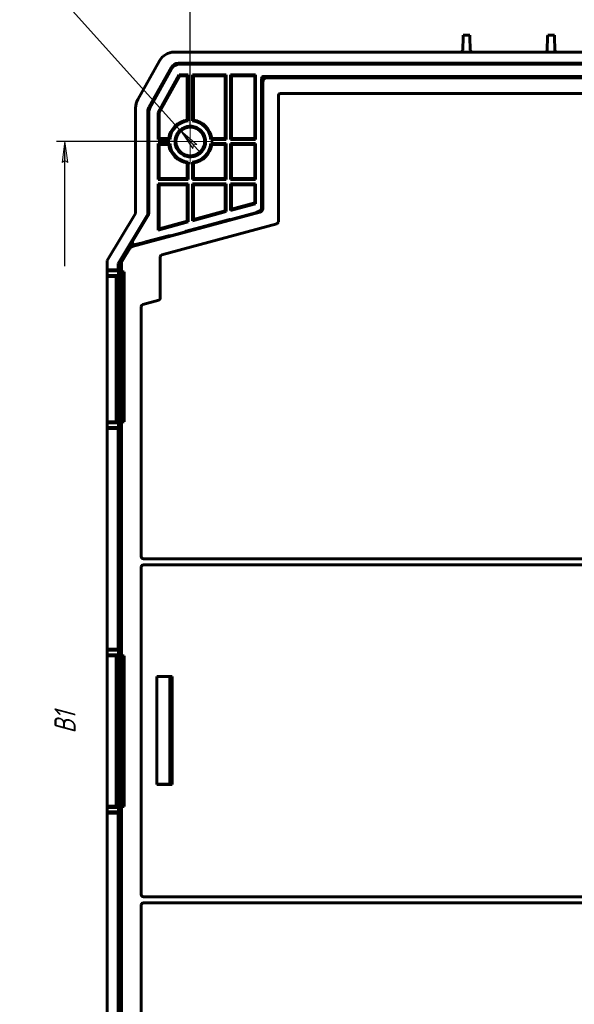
# Model space of a CAD drawing. Header units: millimetres. Extents: x 0 to 841, y 0 to 594.
# Tile 28 of 30: x 568 to 699, y 227 to 460. Entities that reach past the tile are written whole.
import ezdxf

# ---------------------------------------------------------------- set-up
doc = ezdxf.new("R2010")
doc.units = ezdxf.units.MM
for name, pattern in [('K5LT_AXLED', [12, 7.5, -1.5, 1.5, -1.5]), ('K5LT_BASIC', [0]), ('K5LT_THIN', [0])]:
    doc.linetypes.add(name, pattern=pattern)
doc.layers.add('Системный слой', color=7, linetype='Continuous')
doc.styles.add('KDIMTEXTSTYLE', font='GOST_AU.SHX', dxfattribs={"width": 0.96, "oblique": 15, "height": 5})
doc.dimstyles.new('KDIMSTYLE (1.00)', dxfattribs={"dimtxt": 5, "dimasz": 1, "dimexe": 2, "dimexo": 0, "dimgap": 1, "dimtad": 1, "dimtxsty": 'KDIMTEXTSTYLE', "dimsah": 1, "dimcen": 0, "dimdle": 1, "dimadec": 0, "dimazin": 0, "dimtfac": 0.667, "dimtmove": 0, "dimatfit": 3, "dimfxl": 1, "dimtvp": 1, "dimtolj": 1, "dimtzin": 0, "dimarcsym": 0})

# ---------------------------------------------------------------- blocks, each defined once
blk = doc.blocks.new('U144')
at = {"layer": 'Системный слой', "color": 150, "linetype": 'K5LT_BASIC', "lineweight": 60, "true_color": 0x0080ff}
for p, q in [((603.52, 279.27), (603.52, 304.74)), ((603.52, 173.28), (603.52, 173.52))]:
    blk.add_line(p, q, dxfattribs=at)
blk = doc.blocks.new('U151')
at = {"layer": 'Системный слой', "color": 150, "linetype": 'K5LT_BASIC', "lineweight": 60, "true_color": 0x0080ff}
for p, q in [((617.35, 412.84), (617.44, 412.87)), ((607.43, 410.17), (607.52, 410.19))]:
    blk.add_line(p, q, dxfattribs=at)
blk = doc.blocks.new('U153')
at = {"layer": 'Системный слой', "color": 150, "linetype": 'K5LT_BASIC', "lineweight": 60, "true_color": 0x0080ff}
for p, q in [((591.38, 302.98), (591.38, 303.2)), ((591.38, 280.49), (591.38, 281.03))]:
    blk.add_line(p, q, dxfattribs=at)
blk = doc.blocks.new('U154')
at = {"layer": 'Системный слой', "color": 150, "linetype": 'K5LT_BASIC', "lineweight": 60, "true_color": 0x0080ff}
for p, q in [((662.13, 449.71), (661.53, 449.73)), ((663.31, 449.7), (662.13, 449.71)), ((665.04, 449.69), (663.31, 449.7))]:
    blk.add_line(p, q, dxfattribs=at)
blk = doc.blocks.new('U155')
at = {"layer": 'Системный слой', "color": 150, "linetype": 'K5LT_BASIC', "lineweight": 60, "true_color": 0x0080ff}
for p, q in [((656.57, 449.73), (657.11, 449.71)), ((657.11, 449.71), (658.18, 449.7)), ((658.18, 449.7), (659.75, 449.69))]:
    blk.add_line(p, q, dxfattribs=at)
blk = doc.blocks.new('U159')
at = {"layer": 'Системный слой', "color": 150, "linetype": 'K5LT_BASIC', "lineweight": 60, "true_color": 0x0080ff}
for p, q in [((591.48, 396.94), (591.49, 393.99)), ((591.5, 372.02), (591.52, 342.22))]:
    blk.add_line(p, q, dxfattribs=at)
blk = doc.blocks.new('U162')
at = {"layer": 'Системный слой', "color": 150, "linetype": 'K5LT_BASIC', "lineweight": 60, "true_color": 0x0080ff}
for p, q in [((591.38, 394.2), (591.38, 393.98)), ((591.38, 372.03), (591.38, 371.49))]:
    blk.add_line(p, q, dxfattribs=at)
blk = doc.blocks.new('U167')
at = {"layer": 'Системный слой', "color": 30, "linetype": 'K5LT_AXLED', "lineweight": 18, "true_color": 0xff8000}
for q in [(608.37, 436.79), (602.98, 431.4), (613.77, 431.4), (608.37, 426)]:
    blk.add_line((608.37, 431.4), q, dxfattribs=at)
blk = doc.blocks.new('KDIMARROW_01')
at = {"layer": 'Системный слой'}
blk.add_hatch(color=0, dxfattribs=at).paths.add_polyline_path([(0, 0), (-5, 0.66), (-4.5, 0), (-5, -0.66)])
at = {"layer": 'Системный слой', "color": 0, "linetype": 'K5LT_THIN', "lineweight": 18}
for p, q in [((-4.5, 0), (-5, 0.66)), ((-5, 0.66), (0, 0)), ((0, 0), (-5, -0.66)), ((-5, -0.66), (-4.5, 0)), ((0, 0), (-1, 0))]:
    blk.add_line(p, q, dxfattribs=at)
blk = doc.blocks.new('KDIMARROW_02')
at = {"layer": 'Системный слой'}
blk.add_hatch(color=0, dxfattribs=at).paths.add_polyline_path([(4.5, 0), (5, 0.66), (0, 0), (5, -0.66)])
at = {"layer": 'Системный слой', "color": 0, "linetype": 'K5LT_THIN', "lineweight": 18}
for p, q in [((0, 0), (-1, 0)), ((5, 0.66), (0, 0)), ((0, 0), (5, -0.66)), ((0, 0), (7, 0)), ((4.5, 0), (5, 0.66)), ((5, -0.66), (4.5, 0))]:
    blk.add_line(p, q, dxfattribs=at)

msp = doc.modelspace()

# ---------------------------------------------------------------- linework, layer by layer
at = {"layer": 'Системный слой', "color": 150, "linetype": 'K5LT_BASIC', "lineweight": 60, "true_color": 0x0080ff}
for p, q in [((672.836, 453.036), (672.917, 456.127)), ((672.917, 456.127), (672.928, 456.549)), ((672.928, 456.549), (674.518, 456.549)), ((674.518, 456.549), (674.529, 456.127)), ((674.529, 456.127), (674.61, 453.036)), ((692.836, 453.036), (692.917, 456.127)), ((692.917, 456.127), (692.928, 456.549)), ((692.928, 456.549), (694.518, 456.549)), ((694.518, 456.549), (694.529, 456.127)), ((694.529, 456.127), (694.61, 453.036)), ((604.576, 452.549), (782.87, 452.549)), ((595.952, 441.295), (601.074, 450.493)), ((605.57, 449.922), (781.876, 449.922)), ((622.479, 449.904), (605.7, 449.904)), ((622.479, 449.904), (622.692, 449.691)), ((622.479, 449.691), (622.479, 449.904)), ((642.687, 449.74), (642.678, 449.79)), ((642.687, 449.74), (642.678, 449.79)), ((656.571, 449.727), (642.687, 449.74)), ((654.702, 449.841), (667.33, 449.808)), ((656.573, 449.74), (656.581, 449.836)), ((670.819, 449.799), (658.176, 449.85)), ((670.812, 449.817), (670.812, 449.873)), ((670.819, 449.799), (680.627, 449.773)), ((684.117, 449.782), (674.301, 449.808)), ((675.387, 449.74), (675.39, 449.787)), ((677.578, 449.881), (696.771, 449.881)), ((684.117, 449.782), (684.116, 449.824)), ((696.759, 449.796), (696.762, 449.832)), ((696.764, 449.832), (696.759, 449.796)), ((696.771, 449.881), (696.766, 449.845)), ((696.766, 449.845), (696.769, 449.881)), ((598.596, 439.51), (603.823, 448.895)), ((603.952, 448.877), (598.666, 439.385)), ((604.021, 448.665), (598.808, 439.305)), ((781.68, 449.691), (605.766, 449.691)), ((642.696, 449.691), (642.689, 449.727)), ((642.689, 449.727), (656.571, 449.727)), ((642.697, 449.691), (642.694, 449.727)), ((654.709, 449.691), (654.708, 449.727)), ((675.384, 449.727), (661.528, 449.727)), ((661.528, 449.727), (675.384, 449.727)), ((670.82, 449.691), (670.819, 449.727)), ((680.61, 449.694), (679.542, 449.691)), ((600.768, 438.213), (605.766, 447.188)), ((605.9, 446.959), (600.997, 438.153)), ((605.766, 447.188), (605.9, 446.959)), ((605.766, 447.188), (607.876, 447.188)), ((607.647, 446.959), (605.9, 446.959)), ((607.876, 447.188), (607.647, 446.959)), ((607.647, 436.471), (607.647, 446.959)), ((607.876, 436.269), (607.876, 447.188)), ((608.87, 447.188), (609.099, 446.959)), ((608.87, 447.188), (616.876, 447.188)), ((608.87, 436.269), (608.87, 447.188)), ((616.647, 446.959), (609.099, 446.959)), ((609.099, 436.471), (609.099, 446.959)), ((616.647, 446.959), (616.876, 447.188)), ((616.647, 432.123), (616.647, 446.959)), ((616.876, 431.894), (616.876, 447.188)), ((618.099, 446.959), (617.87, 447.188)), ((617.87, 447.188), (623.836, 447.188)), ((617.87, 431.894), (617.87, 447.188)), ((618.099, 432.123), (618.099, 446.959)), ((623.607, 446.959), (618.099, 446.959)), ((623.836, 447.188), (623.607, 446.959)), ((623.607, 446.959), (623.607, 432.123)), ((623.836, 447.188), (623.836, 431.894)), ((625.233, 415.778), (625.233, 446.302)), ((625.433, 415.692), (625.433, 445.592)), ((625.561, 445.464), (625.561, 415.66)), ((761.013, 446.802), (625.733, 446.802)), ((626.433, 446.592), (760.313, 446.592)), ((760.185, 446.464), (626.561, 446.464)), ((629.209, 412.411), (629.209, 442.217)), ((629.708, 442.716), (757.037, 442.716)), ((595.435, 414.532), (595.444, 439.338)), ((598.335, 414.215), (598.343, 438.537)), ((598.407, 418.29), (598.414, 438.412)), ((598.556, 438.334), (598.556, 414.661)), ((600.768, 438.213), (600.997, 438.153)), ((600.768, 431.894), (600.768, 438.213)), ((600.997, 438.153), (600.997, 432.123)), ((600.997, 432.123), (600.768, 431.894)), ((603.501, 431.894), (600.768, 431.894)), ((603.299, 432.123), (600.997, 432.123)), ((616.876, 431.894), (613.245, 431.894)), ((616.647, 432.123), (613.447, 432.123)), ((616.876, 431.894), (616.647, 432.123)), ((617.87, 431.894), (618.099, 432.123)), ((623.836, 431.894), (617.87, 431.894)), ((623.607, 432.123), (618.099, 432.123)), ((623.607, 432.123), (623.836, 431.894)), ((600.768, 422.394), (600.768, 430.899)), ((603.501, 430.899), (600.768, 430.899)), ((600.997, 430.671), (600.768, 430.899)), ((600.997, 430.671), (600.997, 422.623)), ((603.299, 430.671), (600.997, 430.671)), ((616.876, 430.899), (613.245, 430.899)), ((616.647, 430.671), (613.447, 430.671)), ((616.876, 430.899), (616.647, 430.671)), ((616.647, 422.623), (616.647, 430.671)), ((616.876, 422.394), (616.876, 430.899)), ((623.836, 430.899), (617.87, 430.899)), ((617.87, 430.899), (618.099, 430.671)), ((617.87, 422.394), (617.87, 430.899)), ((618.099, 422.623), (618.099, 430.671)), ((623.607, 430.671), (618.099, 430.671)), ((623.607, 430.671), (623.836, 430.899)), ((623.607, 430.671), (623.607, 422.623)), ((623.836, 430.899), (623.836, 422.394)), ((607.876, 422.394), (607.876, 426.525)), ((608.87, 422.394), (608.87, 426.525)), ((607.647, 422.623), (607.647, 426.323)), ((609.099, 422.623), (609.099, 426.323)), ((600.997, 422.623), (600.768, 422.394)), ((607.876, 422.394), (600.768, 422.394)), ((607.647, 422.623), (600.997, 422.623)), ((607.647, 422.623), (607.876, 422.394)), ((609.099, 422.623), (608.87, 422.394)), ((616.876, 422.394), (608.87, 422.394)), ((616.647, 422.623), (609.099, 422.623)), ((616.647, 422.623), (616.876, 422.394)), ((618.099, 422.623), (617.87, 422.394)), ((623.836, 422.394), (617.87, 422.394)), ((623.607, 422.623), (618.099, 422.623)), ((623.607, 422.623), (623.836, 422.394)), ((607.876, 421.399), (600.768, 421.399)), ((600.768, 410.442), (600.768, 421.399)), ((600.997, 421.171), (600.768, 421.399)), ((607.647, 421.171), (600.997, 421.171)), ((600.997, 421.171), (600.997, 410.741)), ((607.647, 421.171), (607.876, 421.399)), ((607.647, 412.534), (607.647, 421.171)), ((607.876, 412.359), (607.876, 421.399)), ((616.876, 421.399), (608.87, 421.399)), ((609.099, 421.171), (608.87, 421.399)), ((608.87, 412.627), (608.87, 421.399)), ((616.647, 421.171), (609.099, 421.171)), ((609.099, 412.926), (609.099, 421.171)), ((616.647, 421.171), (616.876, 421.399)), ((616.647, 414.961), (616.647, 421.171)), ((616.876, 414.786), (616.876, 421.399)), ((617.87, 415.054), (617.87, 421.399)), ((623.836, 421.399), (617.87, 421.399)), ((618.099, 421.171), (617.87, 421.399)), ((623.607, 421.171), (618.099, 421.171)), ((618.099, 415.352), (618.099, 421.171)), ((623.607, 421.171), (623.836, 421.399)), ((623.607, 421.171), (623.607, 416.838)), ((623.836, 421.399), (623.836, 416.663)), ((598.407, 418.29), (598.556, 418.29)), ((598.556, 418.251), (598.407, 418.29)), ((616.876, 414.786), (608.87, 412.627)), ((616.647, 414.961), (609.099, 412.926)), ((616.876, 414.786), (616.647, 414.961)), ((623.836, 416.663), (617.87, 415.054)), ((617.87, 415.054), (618.099, 415.352)), ((623.607, 416.838), (618.099, 415.352)), ((623.607, 416.838), (623.836, 416.663)), ((624.493, 414.812), (624.005, 414.681)), ((588.723, 403.251), (595.392, 414.376)), ((598.335, 414.215), (591.34, 402.547)), ((624.822, 414.695), (594.644, 406.557)), ((598.272, 413.634), (594.714, 407.699)), ((598.367, 413.812), (598.335, 414.215)), ((607.647, 412.534), (600.997, 410.741)), ((607.422, 410.178), (617.437, 412.879)), ((607.525, 410.174), (617.359, 412.826)), ((607.647, 412.534), (607.876, 412.359)), ((609.099, 412.926), (608.87, 412.627)), ((617.351, 412.856), (617.359, 412.826)), ((617.359, 412.826), (617.513, 412.795)), ((617.735, 412.958), (617.735, 412.947)), ((617.996, 412.921), (624.693, 414.727)), ((623.908, 414.515), (624.005, 414.681)), ((624.005, 414.681), (624.004, 414.541)), ((607.876, 412.359), (600.768, 410.442)), ((600.997, 410.741), (600.768, 410.442)), ((601.63, 404.592), (628.84, 411.929)), ((607.408, 410.07), (607.525, 410.174)), ((607.525, 410.174), (607.517, 410.204)), ((603.523, 409.157), (597.785, 407.61)), ((598.481, 407.658), (606.926, 409.936)), ((603.523, 409.018), (603.523, 409.157)), ((603.657, 409.054), (603.523, 409.157)), ((607.137, 410.089), (607.133, 410.099)), ((594.648, 407.37), (591.923, 402.824)), ((592.179, 403.062), (594.009, 406.115)), ((594.046, 406.106), (592.216, 403.052)), ((594.606, 406.566), (598.319, 407.567)), ((595.402, 406.987), (595.284, 406.961)), ((595.425, 406.993), (597.672, 407.598)), ((597.525, 407.353), (597.672, 407.598)), ((597.785, 407.61), (597.651, 407.387)), ((597.785, 407.61), (597.672, 407.598)), ((598.198, 407.535), (598.25, 407.564)), ((588.723, 401.109), (588.723, 403.251)), ((601.261, 394.312), (601.261, 404.11)), ((591.34, 401.041), (588.723, 401.109)), ((588.723, 401.109), (588.723, 400.778)), ((591.483, 396.938), (591.34, 402.547)), ((591.34, 402.547), (591.34, 401.041)), ((591.384, 400.71), (591.34, 401.041)), ((591.639, 401.798), (591.639, 173.266)), ((592.037, 174.568), (592.037, 402.548)), ((592.074, 402.538), (592.074, 400.584)), ((588.723, 399.716), (588.723, 400.778)), ((591.384, 400.71), (588.723, 400.778)), ((591.384, 399.783), (588.723, 399.716)), ((588.723, 399.716), (588.723, 399.384)), ((588.723, 399.384), (590.84, 399.439)), ((588.723, 365.109), (588.723, 399.384)), ((590.84, 399.439), (591.346, 399.492)), ((590.84, 365.054), (590.84, 399.439)), ((591.384, 399.783), (591.346, 399.492)), ((591.346, 399.492), (591.346, 365.001)), ((591.384, 399.783), (591.384, 400.71)), ((592.074, 400.584), (592.052, 400.518)), ((592.052, 400.518), (592.727, 400.584)), ((592.052, 365.097), (592.052, 400.518)), ((592.727, 400.584), (592.074, 400.584)), ((592.727, 365.031), (592.727, 400.584)), ((591.483, 396.938), (591.639, 397.191)), ((591.358, 371.492), (591.358, 394.201)), ((591.358, 394.201), (591.376, 394.201)), ((591.358, 393.981), (591.639, 393.996)), ((597.132, 392.817), (600.892, 393.831)), ((596.763, 333.147), (596.763, 392.334)), ((591.358, 372.028), (591.639, 372.013)), ((591.376, 371.493), (591.358, 371.492)), ((588.723, 364.778), (588.723, 365.109)), ((588.723, 365.109), (590.84, 365.054)), ((588.723, 363.716), (588.723, 364.778)), ((588.723, 364.778), (591.384, 364.71)), ((588.723, 363.716), (591.384, 363.783)), ((588.723, 363.384), (588.723, 363.716)), ((591.346, 365.001), (590.84, 365.054)), ((591.384, 363.783), (591.34, 363.452)), ((591.346, 365.001), (591.384, 364.71)), ((591.384, 363.783), (591.384, 364.71)), ((592.727, 365.031), (592.052, 365.097)), ((592.052, 365.097), (592.074, 365.031)), ((592.074, 365.031), (592.727, 365.031)), ((592.074, 365.031), (592.074, 309.663)), ((591.34, 363.452), (588.723, 363.384)), ((588.723, 363.384), (588.723, 311.31)), ((591.34, 363.452), (591.34, 311.241)), ((591.518, 342.223), (591.38, 342.155)), ((591.639, 342.154), (591.38, 342.155)), ((591.38, 341.172), (591.38, 342.155)), ((591.639, 341.173), (591.38, 341.172)), ((591.518, 341.103), (591.38, 341.172)), ((591.639, 342.223), (591.518, 342.223)), ((591.639, 341.103), (591.518, 341.103)), ((591.518, 341.103), (591.542, 302.991)), ((597.262, 332.647), (790.184, 332.647)), ((790.184, 331.2), (597.262, 331.2)), ((596.763, 253.147), (596.763, 330.7)), ((591.34, 311.241), (588.723, 311.31)), ((588.723, 310.978), (588.723, 311.31)), ((588.723, 309.916), (588.723, 310.978)), ((588.723, 310.978), (591.384, 310.91)), ((588.723, 309.916), (591.384, 309.984)), ((591.34, 311.241), (591.384, 310.91)), ((591.384, 309.984), (591.346, 309.692)), ((591.384, 309.984), (591.384, 310.91)), ((588.723, 309.584), (588.723, 309.916)), ((588.723, 309.584), (590.84, 309.64)), ((588.723, 309.584), (588.723, 274.109)), ((590.84, 309.64), (591.346, 309.692)), ((590.84, 274.054), (590.84, 309.64)), ((591.346, 309.692), (591.346, 274.001)), ((592.074, 309.663), (592.052, 309.596)), ((592.052, 309.596), (592.727, 309.663)), ((592.052, 274.097), (592.052, 309.596)), ((592.727, 309.663), (592.074, 309.663)), ((592.727, 274.031), (592.727, 309.663)), ((591.376, 303.201), (591.358, 303.201)), ((591.358, 303.201), (591.358, 280.492)), ((591.639, 302.996), (591.358, 302.981)), ((604.058, 304.802), (600.422, 304.802)), ((600.422, 304.802), (600.422, 279.207)), ((600.422, 304.802), (600.488, 304.737)), ((603.688, 304.737), (600.488, 304.737)), ((600.488, 304.737), (600.488, 279.273)), ((603.565, 279.273), (603.565, 304.737)), ((603.688, 304.737), (603.767, 304.499)), ((603.738, 302.638), (603.852, 302.98)), ((603.767, 304.499), (603.856, 304.499)), ((604.058, 304.802), (603.856, 304.499)), ((603.86, 304.08), (603.86, 303.479)), ((604.058, 304.802), (604.058, 279.207)), ((603.565, 302.637), (603.735, 302.638)), ((603.735, 302.638), (603.738, 302.638)), ((603.735, 302.638), (603.735, 281.371)), ((603.738, 302.638), (603.738, 281.371)), ((591.639, 281.013), (591.358, 281.028)), ((591.358, 280.492), (591.376, 280.493)), ((591.556, 281.017), (591.563, 269.947)), ((603.735, 281.371), (603.565, 281.372)), ((603.735, 281.371), (603.738, 281.371)), ((603.852, 281.029), (603.738, 281.371)), ((603.86, 280.53), (603.86, 279.929)), ((600.422, 279.207), (600.488, 279.273)), ((600.422, 279.207), (604.058, 279.207)), ((600.488, 279.273), (603.688, 279.273)), ((603.688, 279.273), (603.767, 279.51)), ((603.856, 279.51), (603.767, 279.51)), ((604.058, 279.207), (603.856, 279.51)), ((588.723, 273.778), (588.723, 274.109)), ((590.84, 274.054), (588.723, 274.109)), ((588.723, 272.716), (588.723, 273.778)), ((588.723, 273.778), (591.384, 273.71)), ((588.723, 272.716), (591.384, 272.783)), ((588.723, 272.384), (588.723, 272.716)), ((591.346, 274.001), (590.84, 274.054)), ((591.384, 272.783), (591.34, 272.452)), ((591.346, 274.001), (591.384, 273.71)), ((591.384, 272.783), (591.384, 273.71)), ((592.052, 274.097), (592.074, 274.031)), ((592.727, 274.031), (592.052, 274.097)), ((592.074, 274.031), (592.074, 218.584)), ((592.074, 274.031), (592.727, 274.031)), ((588.723, 272.384), (591.34, 272.452)), ((588.723, 272.384), (588.723, 220.31)), ((591.34, 272.452), (591.34, 220.241)), ((591.619, 250.565), (591.576, 262.593)), ((790.184, 252.647), (597.262, 252.647)), ((591.619, 250.565), (591.38, 250.446)), ((591.38, 249.498), (591.38, 250.446)), ((591.639, 250.446), (591.38, 250.446)), ((591.639, 249.498), (591.38, 249.498)), ((591.623, 249.377), (591.38, 249.498)), ((591.639, 250.565), (591.619, 250.565)), ((591.639, 245.281), (591.623, 249.377)), ((596.763, 187.097), (596.763, 250.7)), ((597.262, 251.2), (790.184, 251.2))]:
    msp.add_line(p, q, dxfattribs=at)
msp.add_circle((608.373, 431.397), 3.395, dxfattribs=at)
for centre, radius, start, end in [((672.336, 453.049), 0.5, 270, 358.5), ((675.11, 453.049), 0.5, 181.5, 270), ((692.336, 453.049), 0.5, 270, 358.5), ((695.11, 453.049), 0.5, 181.5, 270), ((608.373, 431.397), 5.126, 98.14009, 171.85991), ((608.373, 431.397), 4.897, 95.82799, 174.17201), ((608.373, 431.397), 4.897, 5.82799, 84.17201), ((608.373, 431.397), 5.126, 8.14009, 81.85991), ((608.373, 431.397), 5.126, 188.14009, 261.85991), ((608.373, 431.397), 4.897, 185.82799, 264.17201), ((608.373, 431.397), 4.897, 275.82799, 354.17201), ((608.373, 431.397), 5.126, 278.14009, 351.85991)]:
    msp.add_arc(centre, radius, start, end, dxfattribs=at)
for centre, major_axis, ratio, start_param, end_param in [((604.576, 448.549), (4.007, 0), 0.9982057, 1.5707963, 2.6342462), ((605.57, 447.922), (-1.981, 0.28), 0.9998251, 4.8528345, 5.9155558), ((605.7, 447.904), (-1.981, 0.28), 0.9998251, 4.8528345, 5.9155558), ((605.769, 447.688), (-1.015, 1.727), 0.9981575, 5.7526471, 6.8137235), ((625.733, 446.302), (0.354, -0.354), 0.9996955, 2.3563468, 3.9268385), ((626.433, 445.592), (0.707, -0.707), 0.9996955, 2.3563468, 3.9268385), ((626.561, 445.464), (0.707, -0.707), 0.9996955, 2.3563468, 3.9268385), ((599.444, 439.333), (0.445, -3.992), 0.9959481, 4.0912457, 4.6004756), ((629.71, 442.215), (0.355, -0.355), 0.9972647, 2.357564, 3.9256213), ((600.343, 438.536), (0.98, -1.744), 0.9997903, 3.6919733, 4.1997358), ((600.414, 438.411), (0.98, -1.744), 0.9997903, 3.6919733, 4.1997358), ((600.559, 438.332), (-1.939, 0.503), 0.9985373, 6.0294864, 6.5368842), ((624.233, 415.778), (-0.998, -0.062), 0.9998471, 1.7717663, 3.0791446), ((624.433, 415.692), (-0.971, 0.241), 0.9998383, 2.077507, 3.3847993), ((624.561, 415.66), (-0.971, 0.241), 0.9998383, 2.077507, 3.3847993), ((595.135, 414.533), (-0.024, 0.301), 0.9920416, 4.0897341, 4.6325378), ((596.553, 414.663), (-1.93, 0.534), 0.9985248, 2.8719686, 3.4112168), ((617.433, 412.877), (0.302, 0.081), 0.0033518, 6.2821953, 7.8393166), ((617.433, 412.865), (-0.302, -0.081), 0.0033509, 1.583482, 3.1406033), ((617.995, 412.925), (-0.483, -0.13), 0.0087269, 0.0174533, 1.5707963), ((607.423, 410.178), (0.29, 0.078), 0.0034912, 1.5732966, 3.1417615), ((607.427, 410.167), (0.29, 0.078), 0.0034901, 3.1417613, 4.7102262), ((628.708, 412.412), (-0.398, 0.305), 0.9978279, 2.4889427, 3.7942426), ((606.925, 409.94), (0.483, 0.13), 0.0087269, 4.712389, 6.265732), ((594.867, 405.6), (0.973, -0.231), 0.9998324, 2.0677089, 2.8350788), ((594.904, 405.592), (0.973, -0.231), 0.9998324, 2.0677089, 2.8350788), ((595.144, 407.442), (-0.49, -0.107), 0.9974214, 5.5296015, 6.3353334), ((595.179, 407.45), (-0.522, -0.127), 0.9306321, 0.026074, 1.5933797), ((595.295, 407.475), (-0.49, -0.107), 0.9974214, 1.5707963, 1.6194537), ((598.741, 406.693), (0.872, 0.491), 0.9993781, 1.3207293, 1.5707963), ((601.763, 404.109), (0.474, -0.166), 0.9957295, 2.1735414, 3.4776086), ((593.642, 401.796), (-1.93, 0.534), 0.9985248, 6.0135612, 6.5528094), ((593.037, 402.548), (0.964, -0.267), 0.999836, 2.8716314, 3.4115539), ((593.074, 402.538), (0.964, -0.267), 0.999836, 2.8716314, 3.4115539), ((600.759, 394.315), (-0.399, 0.306), 0.9939817, 2.4908051, 3.7923802), ((597.264, 392.332), (0.284, -0.414), 0.9957295, 2.8055767, 4.1096439), ((597.264, 333.148), (0.355, 0.355), 0.9972647, 2.357564, 3.9256213), ((597.264, 330.699), (0.355, -0.355), 0.9972647, 2.357564, 3.9256213), ((603.851, 303.479), (0, 0.5), 0.0174551, 3.1939525, 4.712389), ((603.851, 304.08), (0, 0.5), 0.0174551, 4.712389, 5.7043558), ((603.851, 280.53), (0, -0.5), 0.0174551, 1.5707963, 3.0892328), ((603.851, 279.929), (0, 0.5), 0.0174551, 3.7204222, 4.712389), ((597.264, 253.148), (0.355, 0.355), 0.9972647, 2.357564, 3.9256213), ((597.264, 250.699), (0.355, -0.355), 0.9972647, 2.357564, 3.9256213)]:
    msp.add_ellipse(centre, major_axis=major_axis, ratio=ratio, start_param=start_param, end_param=end_param, dxfattribs=at)
for points in [[(642.678, 449.79), (645.415, 449.809), (649.51, 449.826), (654.702, 449.841)], [(667.33, 449.808), (660.951, 449.789), (657.131, 449.765), (656.573, 449.74)], [(658.176, 449.85), (663.809, 449.863), (670.418, 449.874), (677.578, 449.881)], [(661.526, 449.74), (662.065, 449.761), (665.355, 449.782), (670.819, 449.799)], [(696.766, 449.845), (687.191, 449.843), (677.974, 449.833), (670.812, 449.817)], [(674.301, 449.808), (680.534, 449.822), (688.488, 449.831), (696.764, 449.832)], [(680.627, 449.773), (677.703, 449.763), (675.867, 449.752), (675.387, 449.74)], [(696.759, 449.796), (692.146, 449.794), (687.714, 449.79), (684.117, 449.782)], [(675.384, 449.727), (675.861, 449.715), (677.694, 449.703), (680.61, 449.694)], [(591.576, 262.593), (591.569, 264.576), (591.565, 267.175), (591.563, 269.947)]]:
    msp.add_open_spline(points, degree=3, dxfattribs=at)
for points, knots in [([(607.876, 436.269), (607.841, 436.3), (607.807, 436.33), (607.731, 436.398), (607.689, 436.435), (607.647, 436.471)], [0, 0, 0, 0, 0.4495519, 0.4495519, 1, 1, 1, 1]), ([(608.87, 436.269), (608.904, 436.3), (608.939, 436.33), (609.015, 436.398), (609.057, 436.435), (609.099, 436.471)], [0, 0, 0, 0, 0.4495519, 0.4495519, 1, 1, 1, 1]), ([(611.992, 431.397), (611.992, 431.651), (611.964, 431.907), (611.911, 432.156), (611.826, 432.551), (611.671, 432.938), (611.46, 433.283), (611.249, 433.629), (610.975, 433.943), (610.661, 434.199), (610.347, 434.455), (609.984, 434.661), (609.602, 434.799), (609.221, 434.936), (608.81, 435.01), (608.405, 435.014), (608, 435.017), (607.589, 434.951), (607.206, 434.82), (606.823, 434.69), (606.457, 434.491), (606.139, 434.241), (605.82, 433.992), (605.541, 433.683), (605.323, 433.342), (605.106, 433.001), (604.944, 432.618), (604.851, 432.224), (604.758, 431.83), (604.732, 431.414), (604.775, 431.011), (604.818, 430.608), (604.931, 430.206), (605.106, 429.84), (605.28, 429.474), (605.52, 429.133), (605.806, 428.845), (606.091, 428.558), (606.43, 428.316), (606.795, 428.139), (607.159, 427.962), (607.558, 427.847), (607.96, 427.8), (608.362, 427.754), (608.778, 427.777), (609.172, 427.866), (609.567, 427.955), (609.952, 428.114), (610.295, 428.329), (610.638, 428.544), (610.949, 428.821), (611.201, 429.138), (611.454, 429.454), (611.655, 429.818), (611.789, 430.2), (611.922, 430.582), (611.992, 430.992), (611.992, 431.397)], [0, 0, 0, 0, 0.0334496, 0.0334496, 0.0334496, 0.0871265, 0.0871265, 0.0871265, 0.1408499, 0.1408499, 0.1408499, 0.1946387, 0.1946387, 0.1946387, 0.2483935, 0.2483935, 0.2483935, 0.30208, 0.30208, 0.30208, 0.3557336, 0.3557336, 0.3557336, 0.4093843, 0.4093843, 0.4093843, 0.4630572, 0.4630572, 0.4630572, 0.5167743, 0.5167743, 0.5167743, 0.5705572, 0.5705572, 0.5705572, 0.6243217, 0.6243217, 0.6243217, 0.6780132, 0.6780132, 0.6780132, 0.731668, 0.731668, 0.731668, 0.7853173, 0.7853173, 0.7853173, 0.8389871, 0.8389871, 0.8389871, 0.8927001, 0.8927001, 0.8927001, 0.9463569, 0.9463569, 0.9463569, 1, 1, 1, 1]), ([(611.82, 431.433), (611.82, 431.423), (611.821, 431.354), (611.823, 431.144), (611.789, 430.853), (611.72, 430.573), (611.628, 430.198), (611.47, 429.834), (611.259, 429.511), (611.048, 429.189), (610.779, 428.898), (610.473, 428.663), (610.168, 428.428), (609.817, 428.243), (609.451, 428.122), (609.085, 428.002), (608.693, 427.942), (608.307, 427.95), (607.921, 427.957), (607.531, 428.031), (607.169, 428.166), (606.807, 428.301), (606.463, 428.501), (606.166, 428.748), (605.87, 428.995), (605.612, 429.297), (605.414, 429.628), (605.216, 429.959), (605.072, 430.329), (604.995, 430.707), (604.947, 430.944), (604.923, 431.187), (604.925, 431.429), (604.929, 431.815), (605, 432.205), (605.13, 432.568), (605.261, 432.931), (605.457, 433.276), (605.701, 433.575), (605.945, 433.874), (606.244, 434.135), (606.573, 434.337), (606.902, 434.538), (607.27, 434.686), (607.647, 434.767), (608.024, 434.848), (608.42, 434.865), (608.802, 434.817), (609.184, 434.769), (609.564, 434.655), (609.909, 434.483), (610.254, 434.311), (610.575, 434.078), (610.844, 433.801), (611.113, 433.524), (611.338, 433.197), (611.501, 432.847), (611.663, 432.496), (611.767, 432.112), (611.804, 431.728), (611.814, 431.63), (611.819, 431.537), (611.82, 431.477), (611.82, 431.433)], [58.8214947, 58.8214947, 58.8214947, 58.8214947, 59, 60, 61, 62, 63, 64, 65, 66, 67, 68, 69, 70, 71, 72, 73, 74, 75, 76, 77, 78, 79, 80, 81, 82, 83, 84, 85, 86, 87, 88, 89, 90, 91, 92, 93, 94, 95, 96, 97, 98, 99, 100, 101, 102, 103, 104, 105, 106, 107, 108, 109, 110, 111, 112, 113, 114, 115, 116, 117, 118, 118.8214947, 118.8214947, 118.8214947, 118.8214947]), ([(604.978, 431.413), (604.978, 431.419), (604.978, 431.487), (604.979, 431.663), (605.008, 431.915), (605.064, 432.158), (605.15, 432.528), (605.3, 432.889), (605.503, 433.21), (605.705, 433.531), (605.966, 433.821), (606.264, 434.057), (606.561, 434.293), (606.903, 434.481), (607.262, 434.605), (607.621, 434.729), (608.007, 434.793), (608.387, 434.792), (608.767, 434.79), (609.152, 434.723), (609.511, 434.595), (609.869, 434.468), (610.211, 434.276), (610.507, 434.037), (610.802, 433.799), (611.061, 433.505), (611.261, 433.182), (611.46, 432.859), (611.607, 432.497), (611.689, 432.126), (611.74, 431.893), (611.767, 431.653), (611.768, 431.414), (611.77, 431.035), (611.706, 430.65), (611.583, 430.291), (611.459, 429.932), (611.272, 429.589), (611.036, 429.291), (610.801, 428.993), (610.51, 428.732), (610.189, 428.528), (609.868, 428.325), (609.508, 428.175), (609.138, 428.089), (608.768, 428.004), (608.379, 427.98), (608.002, 428.022), (607.624, 428.064), (607.249, 428.17), (606.906, 428.335), (606.564, 428.499), (606.244, 428.724), (605.975, 428.993), (605.706, 429.261), (605.479, 429.58), (605.314, 429.923), (605.149, 430.266), (605.041, 430.642), (604.999, 431.02), (604.984, 431.15), (604.977, 431.277), (604.977, 431.36), (604.978, 431.413)], [58.8923667, 58.8923667, 58.8923667, 58.8923667, 59, 60, 61, 62, 63, 64, 65, 66, 67, 68, 69, 70, 71, 72, 73, 74, 75, 76, 77, 78, 79, 80, 81, 82, 83, 84, 85, 86, 87, 88, 89, 90, 91, 92, 93, 94, 95, 96, 97, 98, 99, 100, 101, 102, 103, 104, 105, 106, 107, 108, 109, 110, 111, 112, 113, 114, 115, 116, 117, 118, 118.8923667, 118.8923667, 118.8923667, 118.8923667]), ([(603.501, 431.894), (603.47, 431.928), (603.439, 431.962), (603.372, 432.039), (603.335, 432.081), (603.299, 432.123)], [0, 0, 0, 0, 0.4495519, 0.4495519, 1, 1, 1, 1]), ([(613.447, 432.123), (613.411, 432.081), (613.374, 432.039), (613.306, 431.962), (613.276, 431.928), (613.245, 431.894)], [0, 0, 0, 0, 0.5504481, 0.5504481, 1, 1, 1, 1]), ([(603.501, 430.899), (603.47, 430.865), (603.439, 430.831), (603.372, 430.755), (603.335, 430.713), (603.299, 430.671)], [0, 0, 0, 0, 0.4495519, 0.4495519, 1, 1, 1, 1]), ([(613.447, 430.671), (613.411, 430.713), (613.374, 430.755), (613.306, 430.831), (613.276, 430.865), (613.245, 430.899)], [0, 0, 0, 0, 0.5504481, 0.5504481, 1, 1, 1, 1]), ([(607.647, 426.323), (607.689, 426.359), (607.731, 426.396), (607.807, 426.463), (607.841, 426.494), (607.876, 426.525)], [0, 0, 0, 0, 0.5504481, 0.5504481, 1, 1, 1, 1]), ([(609.099, 426.323), (609.057, 426.359), (609.015, 426.396), (608.939, 426.463), (608.904, 426.494), (608.87, 426.525)], [0, 0, 0, 0, 0.5504481, 0.5504481, 1, 1, 1, 1])]:
    msp.add_open_spline(points, degree=3, knots=knots, dxfattribs=at)

# ---------------------------------------------------------------- block references
at = {"layer": 'Системный слой'}
for name in ['U155', 'U154', 'U167', 'U151', 'U159', 'U162', 'U153', 'U144']:
    msp.add_blockref(name, (0, 0), dxfattribs=at)

# ---------------------------------------------------------------- dimensions: what is measured, and where the dimension line sits
at = {"layer": 'Системный слой', "color": 7}
msp.add_diameter_dim(center=(608.373, 431.397), radius=3.395, location=(576.723, 466.549), text='\\H5.0;\\W0.965;\\Q15;\\H5.0;\\W0.965;\\Q15;\\Q15;d1', dimstyle='KDIMSTYLE (1.00)', override={"dimtih": 1, "dimtoh": 1, "dimblk1": 'KDIMARROW_02', "dimblk2": 'KDIMARROW_02', "dimclrt": 7, "dimtmove": 1, "dimatfit": 2, "dimtolj": 1}, dxfattribs=at).render()
msp.add_linear_dim(base=(608.373, 466.549), p1=(778.373, 434.792), p2=(608.373, 434.792), location=(693.373, 466.549), text='\\H5.0;\\W0.965;\\Q15;\\H5.0;\\W0.965;\\Q15;\\Q15;Ш1', dimstyle='KDIMSTYLE (1.00)', override={"dimexo": 0, "dimblk1": 'KDIMARROW_01', "dimblk2": 'KDIMARROW_01', "dimse1": 0, "dimse2": 0, "dimclrt": 7, "dimtolj": 1}, dxfattribs=at).render()
msp.add_linear_dim(base=(578.723, 431.397), p1=(604.978, 156.397), p2=(604.978, 431.397), angle=90, location=(578.723, 293.897), text='\\H5.0;\\W0.965;\\Q15;\\H5.0;\\W0.965;\\Q15;\\Q15;В1', dimstyle='KDIMSTYLE (1.00)', override={"dimexo": 0, "dimblk1": 'KDIMARROW_01', "dimblk2": 'KDIMARROW_01', "dimse1": 0, "dimse2": 0, "dimclrt": 7, "dimtolj": 1}, dxfattribs=at).render()

doc.saveas('drawing.dxf')
